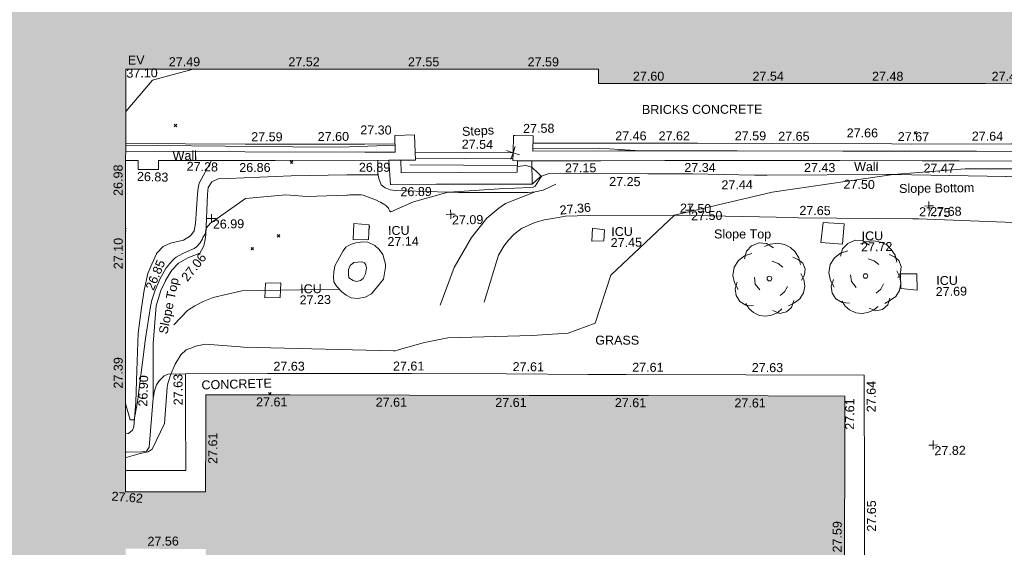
# Model space of a CAD drawing. Header units: millimetres. Extents: x -290717 to 520720, y -88450 to 287762.
# Tile 187 of 256: x -82495 to -41327, y 129546 to 151616. Entities that reach past the tile are written whole.
import ezdxf

# ---------------------------------------------------------------- set-up
doc = ezdxf.new("R2010")
doc.units = ezdxf.units.MM
doc.linetypes.add('IMPORT-UG_ELEC_STREET LIGHTING_QLB2 _2_', pattern=[2700, 1500, -300, 0, -250, 150, -300, 0, -200])
for name, color, linetype, lineweight, true_color in [('00_TOPO_TREE', 7, 'Continuous', 9, 0x666666), ('00_UAV_BUILDING_OUTLINE', 5, 'Continuous', 9, 0x0000ff), ('00_UAV_CONCRETE', 9, 'Continuous', 9, 0x808080), ('00_UAV_EAVE', 7, 'Continuous', 9, 0x666666), ('00_UAV_FORM_LINES', 7, 'Continuous', 9, 0x666666), ('00_UAV_LEVEL_SPOT', 7, 'Continuous', 9, 0x666666), ('00_UAV_SERV_IC', 5, 'Continuous', 9, 0x0000ff), ('00_UAV_SLOPE_BOTTOM', 30, 'Continuous', 9, 0xff7f00), ('00_UAV_SLOPE_TOP', 40, 'Continuous', 9, 0xffbf00), ('00_UAV_STEPS', 7, 'Continuous', 9, 0x666666), ('00_UAV_WALL', 7, 'Continuous', 9, 0x7c00a5), ('01_DTM_CONTOUR_MJR', 7, 'Continuous', 9, 0x7f3f00), ('01_DTM_CONTOUR_MNR', 7, 'Continuous', 9, 0xa5a552), ('12333-PUM-2D-U-0001-C01 - Rev2_REVIT IMPORT_dwg', 7, 'Continuous', 9, 0x767676), ('A_RHA_Line', 7, 'Continuous', 9, 0x00a600), ('PUM-UNIDENTIFIED UTILITIES-MH', 7, 'Continuous', 9, 0x52a500)]:
    doc.layers.add(name, color=color, linetype=linetype, lineweight=lineweight, true_color=true_color)
for name, color, linetype, lineweight in [('00_UAV_SURVEY_TEXT', 7, 'Continuous', 9), ('A_RHA_Detail', 7, 'Continuous', 9), ('GEN-TEXT', 7, 'Continuous', 9)]:
    doc.layers.add(name, color=color, linetype=linetype, lineweight=lineweight)
doc.styles.add('Swis721 Lt BT_2', font='swissl.ttf', dxfattribs={"height": 375})

# ---------------------------------------------------------------- blocks, each defined once
blk = doc.blocks.new('12333-PUM-2D-U-0001-C01 - Rev2_REVIT IMPORT_dwg_CONIFEROUS_TREE-2077131-Site Location Plan Existing')
at = {"layer": '00_TOPO_TREE', "color": 254, "true_color": 0xcccccc, "flags": 128}
for points in [[(533856264, 725697962), (533856358, 725698275), (533856577, 725698494), (533856890, 725698619), (533857203, 725698587), (533857484, 725698400)], [(533857109, 725698462), (533857359, 725698556), (533857672, 725698587), (533857953, 725698525), (533858203, 725698400), (533858391, 725698212), (533858547, 725697962), (533858610, 725697680)], [(533855983, 725696680), (533855827, 725696961), (533855764, 725697274), (533855827, 725697618), (533856014, 725697899), (533856264, 725698087), (533856577, 725698181)], [(533857421, 725697837), (533857672, 725697743), (533857859, 725697587)], [(533858297, 725697993), (533858516, 725697899), (533858704, 725697743), (533858797, 725697493), (533858766, 725697243), (533858641, 725697024)], [(533858610, 725697305), (533858735, 725697055), (533858766, 725696774), (533858704, 725696492), (533858547, 725696242), (533858328, 725696086), (533858078, 725695960)], [(533856608, 725695992), (533856296, 725696023), (533856045, 725696179), (533855889, 725696430), (533855858, 725696711), (533855952, 725696992)], [(533856890, 725696648), (533856702, 725696899), (533856671, 725697180)], [(533858047, 725696774), (533857922, 725696555), (533857734, 725696398)], [(533857797, 725695835), (533857609, 725695679), (533857359, 725695585), (533857109, 725695554), (533856859, 725695585), (533856608, 725695710), (533856421, 725695867), (533856296, 725696086)], [(533858297, 725696179), (533858203, 725695898), (533857984, 725695710), (533857703, 725695648), (533857421, 725695773)]]:
    blk.add_lwpolyline(points, dxfattribs=at)
at = {"layer": '00_TOPO_TREE', "color": 254, "true_color": 0xcccccc}
blk.add_circle((533857296, 725697118), 96.5, dxfattribs=at)
blk = doc.blocks.new('12333-PUM-2D-U-0001-C01 - Rev2_REVIT IMPORT_dwg_CONIFEROUS_TREE-2077132-Site Location Plan Existing')
at = {"layer": '00_TOPO_TREE', "color": 254, "true_color": 0xcccccc, "flags": 128}
for points in [[(533852245, 725697925), (533852338, 725698238), (533852557, 725698457), (533852870, 725698582), (533853183, 725698551), (533853464, 725698363)], [(533853089, 725698426), (533853339, 725698519), (533853652, 725698551), (533853933, 725698488), (533854183, 725698363), (533854371, 725698175), (533854527, 725697925), (533854590, 725697644)], [(533851963, 725696643), (533851807, 725696925), (533851744, 725697237), (533851807, 725697581), (533851994, 725697863), (533852245, 725698050), (533852557, 725698144)], [(533853402, 725697800), (533853652, 725697706), (533853839, 725697550)], [(533854277, 725697957), (533854496, 725697863), (533854684, 725697706), (533854778, 725697456), (533854746, 725697206), (533854621, 725696987)], [(533854590, 725697269), (533854715, 725697018), (533854746, 725696737), (533854684, 725696455), (533854527, 725696205), (533854309, 725696049), (533854058, 725695924)], [(533852589, 725695955), (533852276, 725695986), (533852026, 725696143), (533851869, 725696393), (533851838, 725696674), (533851932, 725696956)], [(533852870, 725696612), (533852682, 725696862), (533852651, 725697143)], [(533854027, 725696737), (533853902, 725696518), (533853714, 725696362)], [(533853777, 725695799), (533853589, 725695642), (533853339, 725695549), (533853089, 725695517), (533852839, 725695549), (533852589, 725695674), (533852401, 725695830), (533852276, 725696049)], [(533854277, 725696143), (533854183, 725695861), (533853965, 725695674), (533853683, 725695611), (533853402, 725695736)]]:
    blk.add_lwpolyline(points, dxfattribs=at)
at = {"layer": '00_TOPO_TREE', "color": 254, "true_color": 0xcccccc}
blk.add_circle((533853277, 725697081), 96.5, dxfattribs=at)
blk = doc.blocks.new('12333-PUM-2D-U-0001-C01 - Rev2_REVIT IMPORT_dwg_MSL_Node_Linework_1-2077247-Site Location Plan Existing')
at = {"layer": '00_UAV_STEPS', "color": 254, "true_color": 0xcccccc, "flags": 128}
for points in [[(257, 705), (0, 0), (-705, 257)], [(705, -257), (0, 0), (-257, -705)]]:
    blk.add_lwpolyline(points, dxfattribs=at)
blk = doc.blocks.new('12333-PUM-2D-U-0001-C01 - Rev2_REVIT IMPORT_dwg_UAV-2077255-Site Location Plan Existing')
at = {"layer": '00_UAV_LEVEL_SPOT', "color": 254, "true_color": 0xcccccc, "flags": 128}
for points in [[(0, -500), (0, 0), (-500, 0)], [(500, 0), (0, 0), (0, 500)]]:
    blk.add_lwpolyline(points, dxfattribs=at)
blk = doc.blocks.new('12333-PUM-2D-U-0001-C01 - Rev2_REVIT IMPORT_dwg_MGS62954_T2_Galway_ITM_3d_Rev1-2077680-Site Location Plan Existing')
at = {"layer": '00_UAV_CONCRETE', "color": 254, "true_color": 0xcccccc, "flags": 128}
for points in [[(533826463, 725703199), (533831462, 725703090), (533834195, 725703031), (533836461, 725703003), (533837722, 725702987)], [(533843493, 725702911), (533848492, 725702825), (533850370, 725702793), (533853491, 725702727), (533858490, 725702620), (533859306, 725702603), (533863489, 725702534), (533865454, 725702502)], [(533843431, 725702183), (533843422, 725701201), (533840476, 725701256), (533839411, 725701265), (533837504, 725701281), (533837454, 725702310)], [(533826219, 725689526), (533828737, 725689478), (533828769, 725691959), (533828790, 725693526), (533832222, 725693472), (533837222, 725693392), (533838247, 725693376), (533842220, 725693282), (533845625, 725693202), (533847219, 725693170), (533852218, 725693070), (533857165, 725692970), (533857164, 725692918), (533857086, 725687918), (533857008, 725682919)]]:
    blk.add_lwpolyline(points, dxfattribs=at)
at = {"layer": '00_UAV_FORM_LINES', "color": 254, "true_color": 0xcccccc, "flags": 128}
for points in [[(533844411, 725701186), (533843880, 725700942), (533843553, 725700878), (533843260, 725700849), (533840346, 725700907), (533837690, 725701039), (533837485, 725701068), (533837279, 725701156), (533837118, 725701288), (533837026, 725701549), (533836986, 725701763), (533836994, 725702317)], [(533829882, 725701304), (533830042, 725701538), (533830303, 725701651), (533830731, 725701655), (533833354, 725701727), (533835691, 725701732), (533836383, 725701721), (533836997, 725701702)], [(533839493, 725696215), (533840109, 725697779), (533840848, 725699018), (533841505, 725699811), (533842011, 725700228), (533842295, 725700417), (533843553, 725700878)], [(533835280, 725696957), (533831211, 725696956), (533830006, 725696690), (533829590, 725696530), (533829241, 725696362), (533828930, 725696175), (533828344, 725695577)], [(533827424, 725692532), (533827492, 725692832), (533827579, 725693077), (533827703, 725693263), (533827898, 725693457), (533828056, 725693515), (533828790, 725693526)]]:
    blk.add_lwpolyline(points, dxfattribs=at)
for points in [[(533837138, 725697338), (533836633, 725696736), (533836362, 725696596), (533836038, 725696552), (533835775, 725696582), (533835576, 725696691), (533835397, 725696834), (533835171, 725697073), (533835065, 725697265), (533835056, 725697466), (533835076, 725697663), (533835120, 725697930), (533835241, 725698157), (533835474, 725698554), (533835597, 725698699), (533835791, 725698813), (533836014, 725698878), (533836307, 725698911), (533836519, 725698889), (533836802, 725698746), (533836986, 725698580), (533837134, 725698367), (533837233, 725697968), (533837230, 725697836)], [(533836401, 725697567), (533836287, 725697383), (533836185, 725697294), (533836019, 725697265), (533835868, 725697301), (533835700, 725697420), (533835677, 725697572), (533835689, 725697762), (533835765, 725697936), (533835914, 725698056), (533836250, 725698076), (533836355, 725698032), (533836417, 725697949), (533836445, 725697827)]]:
    blk.add_lwpolyline(points, close=True, dxfattribs=at)
at = {"layer": '00_UAV_SERV_IC', "color": 254, "true_color": 0xcccccc}
for p, q in [((533835902, 725699006), (533835940, 725699692)), ((533835940, 725699692), (533836588, 725699615)), ((533836550, 725699006), (533836588, 725699615)), ((533845884, 725698777), (533845922, 725699311)), ((533845922, 725699311), (533846418, 725699234)), ((533855447, 725698549), (533855562, 725699387)), ((533855562, 725699387), (533856438, 725699311)), ((533856362, 725698472), (533856438, 725699311)), ((533836550, 725699006), (533835902, 725699006)), ((533846418, 725699234), (533846380, 725698777)), ((533845884, 725698777), (533846380, 725698777)), ((533856362, 725698472), (533855447, 725698549)), ((533832168, 725696644), (533832206, 725697253)), ((533832206, 725697253), (533832854, 725697253)), ((533832816, 725696644), (533832854, 725697253)), ((533858762, 725696567), (533858762, 725697177)), ((533858762, 725697177), (533859448, 725697177)), ((533859448, 725696491), (533859448, 725697177)), ((533832816, 725696644), (533832168, 725696644)), ((533859448, 725696491), (533858762, 725696567))]:
    blk.add_line(p, q, dxfattribs=at)
at = {"layer": '00_UAV_SLOPE_BOTTOM', "color": 254, "true_color": 0xcccccc, "flags": 128}
for points in [[(533843422, 725701201), (533843762, 725701504), (533843940, 725701571), (533844140, 725701642), (533844610, 725701639), (533848266, 725701556), (533850134, 725701513), (533852735, 725701410), (533853260, 725701404), (533858259, 725701345), (533858525, 725701342), (533863238, 725701180), (533863256, 725701180), (533866072, 725701232), (533866463, 725701299), (533866729, 725701400), (533866895, 725701548), (533866980, 725701861), (533867025, 725702244), (533867045, 725702811), (533867144, 725705583)], [(533830044, 725702426), (533829502, 725701485), (533829462, 725701277), (533829427, 725701026), (533829320, 725699803), (533829268, 725699501), (533829110, 725699289), (533828809, 725699117), (533828259, 725699002), (533827962, 725698862), (533827676, 725698571), (533827674, 725698567), (533827466, 725698131), (533827295, 725697749), (533827123, 725697048), (533827000, 725696318), (533826851, 725695251), (533826767, 725693696), (533826695, 725692371), (533826594, 725691340), (533826543, 725691208), (533826375, 725691071), (533826246, 725691052)]]:
    blk.add_lwpolyline(points, dxfattribs=at)
at = {"layer": '00_UAV_SLOPE_TOP', "color": 254, "true_color": 0xcccccc}
blk.add_line((533826232, 725690268), (533826263, 725690274), dxfattribs=at)
at = {"layer": '00_UAV_SLOPE_TOP', "color": 254, "true_color": 0xcccccc, "flags": 128}
for points in [[(533841341, 725696299), (533841965, 725698263), (533842191, 725698623), (533842390, 725698873), (533842629, 725699108), (533842942, 725699353), (533843512, 725699603), (533843918, 725699701), (533844334, 725699765), (533844802, 725699836), (533845773, 725699855), (533849326, 725699799), (533849362, 725699798), (533854320, 725699611), (533854528, 725699603), (533859317, 725699476), (533859548, 725699470), (533863904, 725699223)], [(533827424, 725692532), (533827470, 725694814), (533827617, 725696382), (533827824, 725697025), (533828028, 725697431), (533828030, 725697434), (533828303, 725697865), (533828589, 725698156), (533828982, 725698368), (533829477, 725698555), (533829658, 725698860), (533829717, 725699129), (533829743, 725699318), (533829842, 725701021), (533829882, 725701304)], [(533826232, 725690286), (533826918, 725690295), (533827107, 725690321), (533827224, 725690475), (533827424, 725692532)]]:
    blk.add_lwpolyline(points, dxfattribs=at)
at = {"layer": '00_UAV_STEPS', "color": 254, "true_color": 0xcccccc}
for p, q in [((533838561, 725702616), (533842650, 725702528)), ((533838564, 725702370), (533842640, 725702272)), ((533842650, 725702528), (533842637, 725702199)), ((533838334, 725702094), (533842819, 725701999))]:
    blk.add_line(p, q, dxfattribs=at)
at = {"layer": '00_UAV_STEPS', "color": 254, "true_color": 0xcccccc, "flags": 128}
blk.add_lwpolyline([(533842637, 725702199), (533842825, 725702195), (533842812, 725701721), (533837964, 725701771), (533837951, 725702302), (533838565, 725702292), (533838561, 725702616)], dxfattribs=at)
at = {"layer": '00_UAV_WALL', "color": 254, "true_color": 0xcccccc, "flags": 128}
for points in [[(533826457, 725702872), (533831456, 725702769), (533836455, 725702666), (533837717, 725702640), (533837727, 725703339), (533838551, 725703353), (533838561, 725702616), (533838565, 725702292), (533837951, 725702302), (533837694, 725702306), (533837454, 725702310), (533832694, 725702384), (533827825, 725702461), (533827823, 725702331), (533827818, 725702092), (533826963, 725702109), (533826970, 725702474), (533826450, 725702482)], [(533866299, 725701769), (533861300, 725701868), (533859748, 725701899), (533856301, 725701965), (533852925, 725702030), (533851303, 725702058), (533848984, 725702098), (533846308, 725702132), (533845407, 725702144), (533843431, 725702183), (533842825, 725702195), (533842637, 725702199), (533842650, 725702528), (533842678, 725703255), (533842736, 725703253), (533843505, 725703223), (533843480, 725702580), (533847028, 725702527), (533850802, 725702470), (533852026, 725702446), (533856435, 725702361), (533857024, 725702351), (533861989, 725702264), (533862024, 725702263), (533865440, 725702181)]]:
    blk.add_lwpolyline(points, dxfattribs=at)
at = {"layer": '01_DTM_CONTOUR_MJR', "color": 254, "true_color": 0xcccccc, "flags": 128}
for points in [[(533826228, 725690058), (533826249, 725690061), (533826848, 725690221), (533827043, 725690261), (533827185, 725690282), (533827351, 725690394), (533827883, 725691460), (533828020, 725692968), (533828049, 725693131), (533828180, 725693520), (533828374, 725693933), (533828618, 725694314), (533828843, 725694526), (533828955, 725694565), (533829076, 725694604), (533829229, 725694668), (533829648, 725694745), (533831105, 725694607), (533831236, 725694599), (533837509, 725694337), (533837582, 725694337), (533837679, 725694353), (533837767, 725694381), (533838807, 725694656), (533839784, 725694830), (533843306, 725694876), (533844828, 725694946), (533845954, 725695340), (533846650, 725697340), (533849360, 725699800), (533853448, 725700688), (533858520, 725701340), (533861543, 725701530), (533864719, 725701465)], [(533826487, 725704534), (533827635, 725705833), (533829346, 725706261)], [(533837721, 725702930), (533835446, 725702891), (533833452, 725702935), (533827793, 725703096), (533826462, 725703135)], [(533847983, 725702512), (533846250, 725702664), (533843484, 725702677)]]:
    blk.add_lwpolyline(points, dxfattribs=at)
at = {"layer": '01_DTM_CONTOUR_MNR', "color": 254, "true_color": 0xcccccc, "flags": 128}
blk.add_lwpolyline([(533826269, 725692325), (533826445, 725691634), (533826620, 725691630), (533826766, 725692387), (533826837, 725692829), (533827153, 725695035), (533827309, 725695923), (533827380, 725696357), (533827436, 725696626), (533827587, 725697037), (533827670, 725697234), (533827810, 725697525), (533827870, 725697630), (533828057, 725697946), (533828134, 725698058), (533828329, 725698278), (533828416, 725698353), (533828494, 725698405), (533828768, 725698555), (533828923, 725698620), (533829245, 725698757), (533829348, 725698821), (533829502, 725698984), (533829599, 725699162), (533829625, 725699208), (533829710, 725699332), (533829715, 725699349), (533829760, 725699600), (533829945, 725699804), (533831432, 725700812), (533833117, 725700935), (533834003, 725700850), (533835665, 725700880), (533835719, 725700882), (533835785, 725700886), (533836270, 725700874), (533836359, 725700859), (533836901, 725700646), (533837029, 725700578), (533837078, 725700557), (533837218, 725700474), (533837290, 725700421), (533837405, 725700306), (533837450, 725700196), (533837502, 725700143), (533838452, 725700553), (533839910, 725700930), (533840365, 725700951), (533842048, 725701029), (533843357, 725701062), (533843471, 725701074), (533843558, 725701122), (533843771, 725701446), (533843820, 725701520), (533843681, 725701663), (533843430, 725701910), (533843178, 725701993), (533842818, 725701951)], dxfattribs=at)
at = {"xscale": 0.375, "yscale": 0.375, "zscale": 0.375}
for name, p in [('12333-PUM-2D-U-0001-C01 - Rev2_REVIT IMPORT_dwg_MSL_Node_Linework_1-2077247-Site Location Plan Existing', (533842650, 725702528)), ('12333-PUM-2D-U-0001-C01 - Rev2_REVIT IMPORT_dwg_UAV-2077255-Site Location Plan Existing', (533830000, 725700000)), ('12333-PUM-2D-U-0001-C01 - Rev2_REVIT IMPORT_dwg_UAV-2077255-Site Location Plan Existing', (533840000, 725700000)), ('12333-PUM-2D-U-0001-C01 - Rev2_REVIT IMPORT_dwg_UAV-2077255-Site Location Plan Existing', (533850000, 725700000)), ('12333-PUM-2D-U-0001-C01 - Rev2_REVIT IMPORT_dwg_UAV-2077255-Site Location Plan Existing', (533860000, 725700000)), ('12333-PUM-2D-U-0001-C01 - Rev2_REVIT IMPORT_dwg_UAV-2077255-Site Location Plan Existing', (533860000, 725690000))]:
    blk.add_blockref(name, p, dxfattribs=at)
for name in ['12333-PUM-2D-U-0001-C01 - Rev2_REVIT IMPORT_dwg_CONIFEROUS_TREE-2077132-Site Location Plan Existing', '12333-PUM-2D-U-0001-C01 - Rev2_REVIT IMPORT_dwg_CONIFEROUS_TREE-2077131-Site Location Plan Existing']:
    blk.add_blockref(name, (0, 0))
at = {"layer": '00_UAV_BUILDING_OUTLINE', "color": 251, "true_color": 0x666666, "char_height": 375, "width": 1495.9, "attachment_point": 1, "line_spacing_factor": 1.005062, "style": 'Swis721 Lt BT_2'}
for s, insert, rotation in [('27.49', (533828330, 725706775), 358.9762), ('27.52', (533833329, 725706686), 358.9762), ('27.55', (533838328, 725706596), 358.9762), ('27.59', (533843328, 725706507), 358.9762), ('27.60', (533847721, 725705833), 358.9762), ('27.54', (533852720, 725705744), 358.9762), ('27.48', (533857718, 725705654), 358.9762), ('27.42', (533862717, 725705565), 358.9762), ('26.98', (533825919, 725701017), 88.9762), ('27.10', (533825874, 725697951), 88.9762), ('27.39', (533825785, 725692960), 88.9762), ('27.61', (533831731, 725692486), 358.8743), ('27.61', (533836730, 725692388), 358.8743), ('27.61', (533841729, 725692290), 358.8743), ('27.61', (533846728, 725692192), 358.8743), ('27.61', (533851727, 725692093), 358.8743), ('27.61', (533856333, 725690703), 88.8743), ('27.61', (533829681, 725689740), 88.8743), ('27.62', (533825635, 725688653), 354.5274), ('27.56', (533827085, 725686731), 359.6444), ('27.59', (533855722, 725685579), 88.8743)]:
    blk.add_mtext(s, dxfattribs=dict(at, insert=insert, rotation=rotation))
at = {"layer": '00_UAV_CONCRETE', "color": 251, "true_color": 0x666666, "char_height": 375, "width": 1495.9, "attachment_point": 1, "line_spacing_factor": 1.005062, "style": 'Swis721 Lt BT_2'}
for s, insert, rotation in [('27.59', (533831722, 725703580), 358.7549), ('27.60', (533834499, 725703536), 359.2846), ('27.62', (533848751, 725703316), 359.0175), ('27.65', (533853752, 725703216), 358.7819), ('27.67', (533858750, 725703110), 358.832), ('26.89', (533837916, 725701168), 359.518), ('27.63', (533832480, 725693963), 359.0913), ('27.61', (533837479, 725693884), 359.0913), ('27.61', (533842482, 725693772), 358.649), ('27.61', (533847479, 725693660), 358.8483), ('27.63', (533852478, 725693560), 358.8483), ('27.63', (533828277, 725692216), 89.2499), ('27.64', (533857250, 725691419), 89.1041), ('27.65', (533857172, 725686425), 89.1041)]:
    blk.add_mtext(s, dxfattribs=dict(at, insert=insert, rotation=rotation))
at = {"layer": '00_UAV_EAVE', "char_height": 375, "attachment_point": 1, "line_spacing_factor": 1.005062, "style": 'Swis721 Lt BT_2'}
for s, insert, width in [('EV', (533826618, 725706871), 736.08), ('37.10', (533826543, 725706321), 1495.9)]:
    blk.add_mtext(s, dxfattribs=dict(at, insert=insert, width=width))
at = {"layer": '00_UAV_LEVEL_SPOT', "char_height": 375, "width": 1495.9, "attachment_point": 1, "line_spacing_factor": 1.005062, "style": 'Swis721 Lt BT_2'}
for s, insert in [('26.99', (533830048, 725699947)), ('27.09', (533840048, 725699947)), ('27.50', (533850048, 725699947)), ('27.68', (533860048, 725699947)), ('27.82', (533860048, 725689947))]:
    blk.add_mtext(s, dxfattribs=dict(at, insert=insert))
at = {"layer": '00_UAV_SERV_IC', "color": 251, "true_color": 0x666666, "char_height": 375, "attachment_point": 1, "line_spacing_factor": 1.005062, "style": 'Swis721 Lt BT_2'}
for s, insert, width in [('ICU', (533837367, 725699552), 1021.01), ('ICU', (533846699, 725699343), 1021.01), ('27.14', (533837335, 725699093), 1495.9), ('27.45', (533846667, 725698884), 1495.9), ('ICU', (533857161, 725698980), 1021.01), ('27.72', (533857129, 725698521), 1495.9), ('ICU', (533833653, 725697176), 1021.01), ('ICU', (533860251, 725697060), 1021.01), ('27.23', (533833621, 725696717), 1495.9), ('27.69', (533860219, 725696601), 1495.9)]:
    blk.add_mtext(s, dxfattribs=dict(at, insert=insert, width=width))
at = {"layer": '00_UAV_SLOPE_BOTTOM', "color": 251, "true_color": 0x666666, "char_height": 375, "attachment_point": 1, "line_spacing_factor": 1.005062, "style": 'Swis721 Lt BT_2'}
for s, insert, width, rotation in [('27.25', (533846654, 725701445), 1495.9, 358.6933), ('27.44', (533851341, 725701224), 1495.9, 359.3271), ('27.50', (533856448, 725701159), 1495.9, 358.3759), ('Slope Bottom', (533858764, 725700939), 3685.14, 359.6954), ('26.85', (533827172, 725697157), 1495.9, 66.2188), ('26.90', (533826795, 725692195), 1495.9, 86.8995)]:
    blk.add_mtext(s, dxfattribs=dict(at, insert=insert, width=width, rotation=rotation))
at = {"layer": '00_UAV_SLOPE_TOP', "color": 251, "true_color": 0x666666, "char_height": 375, "attachment_point": 1, "line_spacing_factor": 1.005062, "style": 'Swis721 Lt BT_2'}
for s, insert, width, rotation in [('27.36', (533844543, 725700279), 1495.9, 4.6986), ('27.50', (533849594, 725700284), 1495.9, 357.8836), ('27.65', (533854584, 725700099), 1495.9, 358.3482), ('27.75', (533859591, 725699958), 1495.9, 357.1535), ('Slope Top', (533850998, 725699175), 2763.86, 358.9428), ('27.06', (533828656, 725697591), 1495.9, 50.447), ('Slope Top', (533827700, 725695256), 2763.86, 77.3561)]:
    blk.add_mtext(s, dxfattribs=dict(at, insert=insert, width=width, rotation=rotation))
at = {"layer": '00_UAV_STEPS', "char_height": 375, "attachment_point": 1, "line_spacing_factor": 1.005062, "style": 'Swis721 Lt BT_2'}
for s, insert, width, rotation in [('Steps', (533840525, 725703640), 1552.89, 1.945), ('27.54', (533840518, 725703118), 1495.9, 358.1535)]:
    blk.add_mtext(s, dxfattribs=dict(at, insert=insert, width=width, rotation=rotation))
at = {"layer": '00_UAV_SURVEY_TEXT', "color": 251, "true_color": 0x666666, "char_height": 375, "attachment_point": 1, "line_spacing_factor": 1.005062, "style": 'Swis721 Lt BT_2'}
for s, insert, width, rotation in [('BRICKS CONCRETE', (533848073, 725704430), 5617.94, 359.1652), ('GRASS', (533845956, 725694819), 2018.28, 358.9539), ('CONCRETE', (533829455, 725693230), 3286.24, 0.6233)]:
    blk.add_mtext(s, dxfattribs=dict(at, insert=insert, width=width, rotation=rotation))
at = {"layer": '00_UAV_WALL', "color": 251, "true_color": 0x666666, "char_height": 375, "attachment_point": 1, "line_spacing_factor": 1.005062, "style": 'Swis721 Lt BT_2'}
for s, insert, width, rotation in [('27.30', (533836284, 725703782), 1495.9, 358.8192), ('27.58', (533843091, 725703727), 1495.9, 359.32), ('27.46', (533846937, 725703346), 1495.9, 359.1402), ('27.59', (533851937, 725703265), 1495.9, 358.8915), ('27.66', (533856617, 725703303), 1495.9, 358.9994), ('27.64', (533861845, 725703080), 1495.9, 358.625), ('Wall', (533828418, 725702839), 1130.24, 359.9331), ('27.28', (533829005, 725702396), 1495.9, 357.2795), ('26.86', (533831196, 725702299), 1495.9, 359.0988), ('26.89', (533836198, 725702220), 1495.9, 359.0988), ('26.83', (533826922, 725702006), 1495.9, 357.2795), ('27.15', (533844814, 725702044), 1495.9, 359.2241), ('27.34', (533849804, 725701975), 1495.9, 359.0115), ('27.43', (533854807, 725701885), 1495.9, 358.9001), ('Wall', (533856901, 725701888), 1130.24, 358.9105), ('27.47', (533859802, 725701779), 1495.9, 358.8592)]:
    blk.add_mtext(s, dxfattribs=dict(at, insert=insert, width=width, rotation=rotation))
blk = doc.blocks.new('12333-PUM-2D-U-0001-C01 - Rev2_REVIT IMPORT_dwg-1620468-Site Location Plan Existing')
at = {"layer": 'GEN-TEXT', "color": 253, "true_color": 0xaaaaaa}
for p, q in [((187424, 88006), (187530, 88112)), ((187530, 88006), (187424, 88112)), ((218351, 87158), (218457, 87264)), ((218457, 87158), (218351, 87264)), ((192254, 86388), (192360, 86494)), ((192360, 86388), (192254, 86494)), ((185338, 83693), (185319, 83712)), ((185320, 83780), (185338, 83799)), ((191654, 83318), (191760, 83424)), ((191760, 83318), (191654, 83424)), ((190550, 82800), (190656, 82906)), ((190656, 82800), (190550, 82906)), ((191276, 76729), (191176, 76829)), ((191185, 76731), (191282, 76829))]:
    blk.add_line(p, q, dxfattribs=at)
at = {"layer": 'PUM-UNIDENTIFIED UTILITIES-MH', "color": 9, "true_color": 0xc5e1aa}
for p, q in [((195496, 83565), (195514, 83712)), ((195390, 83151), (195443, 83144))]:
    blk.add_line(p, q, dxfattribs=at)
blk.add_blockref('12333-PUM-2D-U-0001-C01 - Rev2_REVIT IMPORT_dwg_MGS62954_T2_Galway_ITM_3d_Rev1-2077680-Site Location Plan Existing', (-533641080, -725615854))

msp = doc.modelspace()

# ---------------------------------------------------------------- hatches: boundary and pattern name
at = {"layer": 'A_RHA_Detail', "true_color": 0xc0c0c0}
h = msp.add_hatch(color=9, dxfattribs=at)
h.paths.add_polyline_path([(-80881, -68503), (-80401, -68483), (-80401, -62985), (-24475, -63009), (-24456, -50840), (-36623, -50832), (-36623, -44229), (-50959, -44214), (-50959, -42574), (-54564, -42571), (-54566, -45054), (-92409, -45027), (-92412, -49202), (-100062, -49202), (-100052, -64853), (-86121, -64853), (-86092, -62958), (-84861, -62958), (-84855, -68240), (-80871, -68240)])
h.paths.add_polyline_path([(-137239, -68462), (-132720, -68433), (-132847, -62850), (-130455, -62917), (-130498, -61356), (-117581, -61423), (-117492, -49184), (-125137, -49178), (-125134, -45033), (-163007, -45006), (-163007, -44090), (-163124, -44090), (-163123, -42384), (-166564, -42384), (-166565, -44044), (-193158, -44025), (-193195, -62864), (-137270, -62917), (-137254, -65680)])
h.paths.add_polyline_path([(120311, -32334), (120312, -31611), (133451, -31638), (133469, -19718), (121296, -19692), (121320, -8191), (112277, -8172), (112263, -14811), (78286, -14740), (78293, -8167), (76546, -8163), (69356, -8153), (69354, -9157), (68373, -9155), (68373, -13706), (69334, -13708), (69325, -16250), (66623, -16250), (66620, -17995), (65989, -17995), (65985, -19731), (57152, -19712), (57127, -31560), (70278, -31587), (70278, -32272), (78264, -32285), (78267, -31020), (112336, -31091), (112336, -32318), (119781, -32333)])
h.paths.add_polyline_path([(7504, -1791), (15482, -674), (15484, 148), (56188, 206), (56156, 14338), (18017, 14236), (17968, 34313), (21727, 34324), (21709, 40608), (18010, 40608), (17996, 45484), (9770, 45421), (3966, 45443), (3985, 14177), (1023, 14177), (-277, 14191), (-232, 5977), (-226, 194), (1220, 180), (7478, 143), (7489, -674)])
h.paths.add_polyline_path([(77756, 53), (77730, 1700), (94464, 1660), (94606, 17991), (88810, 18015), (88800, 14437), (69414, 14458), (69377, 100), (70761, 92)])
h.paths.add_polyline_path([(61252, 46454), (105775, 46473), (105768, 61853), (92285, 61853), (92309, 65784), (96107, 65768), (96060, 75209), (101085, 75072), (104988, 74765), (108404, 74364), (112009, 73787), (115645, 73050), (116891, 72762), (120209, 71893), (120865, 71704), (124136, 70670), (127436, 69481), (127820, 69395), (128274, 69332), (128732, 69307), (129190, 69320), (129645, 69372), (130095, 69461), (130535, 69588), (130963, 69751), (131376, 69950), (131771, 70182), (132163, 70461), (132496, 70742), (132821, 71065), (133117, 71414), (133384, 71787), (133617, 72179), (133817, 72591), (133983, 73018), (134112, 73458), (134204, 73907), (134258, 74362), (134273, 74820), (134251, 75277), (134190, 75731), (134091, 76179), (133955, 76617), (133783, 77041), (133576, 77450), (133336, 77840), (133064, 78209), (132762, 78554), (132432, 78872), (132077, 79161), (131698, 79420), (131300, 79646), (131094, 79746), (132146, 83110), (122788, 86283), (121604, 82800), (117096, 83871), (116842, 83526), (116121, 91222), (110238, 91274), (110194, 90435), (104988, 90486), (104973, 94310), (103746, 94310), (103840, 122852), (96365, 122932), (96350, 123952), (104556, 123902), (104607, 120249), (125503, 120134), (125662, 137657), (114480, 137699), (114382, 129150), (104644, 129188), (104578, 126217), (101184, 126159), (101265, 135959), (89967, 135989), (89928, 125824), (93631, 125841), (93581, 122932), (88697, 122905), (88679, 95739), (86378, 95739), (86378, 96178), (83280, 96201), (83274, 95736), (70170, 95733), (70166, 96272), (66675, 96257), (66655, 95756), (65785, 95756), (65888, 117471), (53473, 117488), (53434, 98570), (40649, 98570), (40610, 94406), (38854, 94410), (38849, 89464), (40612, 89518), (40665, 86258), (38372, 86306), (38370, 76901), (50938, 76944), (50923, 74599), (56485, 74589), (56485, 75195), (92465, 75233), (92646, 71767), (89811, 69363), (85313, 69361), (85313, 66907), (75210, 66903), (75210, 63816), (70819, 63816), (70819, 64253), (69457, 64253), (69456, 66902), (61303, 66899), (61305, 63970), (70500, 63970), (70500, 61853), (61246, 61849), (61252, 46455)])
h.paths.add_polyline_path([(-17153, 48569), (-17153, 60770), (-29363, 60775), (-29363, 67399), (-43507, 67405), (-43489, 69093), (-45766, 69109), (-45794, 67405), (-47272, 67404), (-47272, 66455), (-86005, 66469), (-86007, 60522), (-92663, 60522), (-92667, 50184), (-79752, 50180), (-79752, 48591), (-17158, 48569)])
h.paths.add_polyline_path([(-201056, 48629), (-138378, 48635), (-138378, 50133), (-125468, 50134), (-125469, 60566), (-132187, 60566), (-132187, 66533), (-170643, 66806), (-170643, 67739), (-200340, 67489), (-200349, 60828), (-201058, 60828), (-201057, 51102)])
h.paths.add_polyline_path([(-240052, 54769), (-239444, 54811), (-239187, 54842), (-238765, 54941), (-238382, 55122), (-237990, 55355), (-237269, 55936), (-237030, 56229), (-236793, 56569), (-236555, 57004), (-236433, 57267), (-236300, 57753), (-236251, 58017), (-236236, 58516), (-236233, 58988), (-236214, 59823), (-236364, 59821), (-236634, 60698), (-236392, 61432), (-236225, 61435), (-236202, 62638), (-232564, 62639), (-232564, 63049), (-232732, 63049), (-232860, 63458), (-232732, 63914), (-232561, 63914), (-232522, 70598), (-240629, 70599), (-240630, 72351), (-246413, 72347), (-246413, 70616), (-254450, 70619), (-254455, 70754), (-254470, 73192), (-263883, 73268), (-263902, 68261), (-263715, 68260), (-263553, 67820), (-263719, 67392), (-263914, 67392), (-263957, 58634), (-260181, 58611), (-260192, 56354), (-257185, 56339), (-257213, 57093), (-257339, 57093), (-257471, 57532), (-257339, 58062), (-257203, 58064), (-257174, 58599), (-256478, 58575), (-256478, 58789), (-256013, 58912), (-255397, 58781), (-255397, 58596), (-243810, 58586), (-243805, 58352), (-243741, 57885), (-243619, 57422), (-243424, 56944), (-243247, 56608), (-243003, 56250), (-242732, 55933), (-242372, 55603), (-242141, 55425), (-241805, 55217), (-241529, 55077), (-241101, 54917), (-240836, 54841), (-240453, 54789), (-240203, 54777)])
h.paths.add_polyline_path([(40277, 59895), (40329, 69197), (36589, 69218), (36619, 74674), (32264, 74687), (32233, 69156), (11917, 69270), (11967, 78219), (29088, 78123), (29143, 88141), (15719, 88216), (15733, 90590), (4594, 90652), (4525, 78265), (10097, 78234), (10077, 74773), (4548, 74804), (4466, 60107), (19126, 60025), (19140, 62528), (31739, 62457), (31725, 59943), (38370, 59906)])
h.paths.add_polyline_path([(-246083, 72334), (-246083, 72334), (-246208, 72334)])
h.paths.add_polyline_path([(-114575, 112178), (-114575, 112178), (-114707, 115802)])
h.paths.add_polyline_path([(-154700, 101760), (-114382, 101776), (-114382, 106927), (-113756, 106927), (-113758, 111847), (-114432, 111847), (-114432, 112178), (-114575, 112178), (-114579, 121707), (-123057, 121707), (-123069, 156453), (-119381, 156454), (-119381, 160166), (-115501, 160167), (-115503, 166207), (-132412, 166600), (-132412, 166666), (-135275, 166665), (-135275, 166628), (-135911, 166628), (-135911, 166352), (-152521, 166346), (-152518, 159143), (-150699, 159118), (-150756, 122561), (-151059, 122561), (-151061, 121302), (-154138, 121373), (-154138, 121865), (-154704, 121867), (-154689, 119352), (-154746, 119352), (-154746, 118722), (-160794, 118749), (-160794, 119411), (-163852, 119422), (-163855, 118762), (-167569, 118779), (-166635, 124395), (-166844, 124471), (-167569, 124708), (-168028, 124841), (-168631, 124991), (-169238, 125117), (-169850, 125220), (-170466, 125298), (-171089, 125352), (-171704, 125381), (-172325, 125386), (-172782, 125375), (-173402, 125337), (-174019, 125276), (-174634, 125190), (-175245, 125081), (-176047, 124896), (-176665, 124725), (-177045, 124609), (-177632, 124405), (-176665, 118819), (-177559, 118822), (-177662, 125263), (-176365, 126543), (-159462, 126320), (-157058, 128609), (-157061, 136153), (-158639, 137740), (-159352, 137740), (-161634, 140201), (-168728, 140257), (-171035, 137943), (-174184, 137943), (-176460, 140292), (-177342, 140292), (-177342, 140358), (-183429, 140356), (-185922, 137917), (-185922, 131757), (-186907, 131757), (-187725, 130810), (-187724, 127376), (-186481, 126305), (-186479, 122327), (-185176, 121059), (-180304, 121059), (-180304, 118802), (-193555, 118802), (-193555, 133118), (-192594, 133118), (-192594, 134201), (-192225, 134201), (-192226, 136615), (-192595, 136615), (-192595, 137734), (-193589, 137734), (-193589, 147475), (-193163, 147493), (-192607, 147551), (-192360, 147590), (-192200, 147617), (-191883, 147683), (-191569, 147762), (-191020, 147932), (-190951, 147956), (-190648, 148071), (-190350, 148198), (-190057, 148336), (-189770, 148486), (-189375, 148717), (-189133, 148873), (-188868, 149059), (-188610, 149255), (-188355, 149465), (-188080, 149714), (-187885, 149902), (-187538, 150274), (-187446, 150378), (-187241, 150629), (-187046, 150888), (-186862, 151154), (-186546, 151670), (-186524, 151707), (-163675, 151670), (-163688, 148134), (-157304, 148136), (-157304, 155760), (-157557, 155765), (-157556, 166678), (-187009, 166700), (-187013, 162054), (-188707, 162045), (-188706, 155022), (-188738, 154651), (-188799, 154283), (-188857, 154035), (-188966, 153679), (-189103, 153333), (-189266, 152998), (-189455, 152677), (-189645, 152421), (-189917, 152104), (-190213, 151809), (-190531, 151539), (-190869, 151294), (-191225, 151076), (-191598, 150887), (-192093, 150683), (-192485, 150570), (-192904, 150482), (-193187, 150441), (-193594, 150407), (-193595, 151460), (-205369, 151455), (-205354, 113350), (-207187, 113349), (-207184, 105991), (-205313, 105991), (-205311, 101770), (-175489, 101781), (-175489, 110890), (-154703, 110898), (-154701, 103310)])
h.paths.add_polyline_path([(193736, 113048), (208865, 114991), (208976, 114127), (216448, 115086), (216039, 118272), (232649, 120405), (233426, 114352), (240632, 115278), (239855, 121330), (256407, 123456), (257092, 118089), (264572, 119041), (261878, 138525), (259179, 138222), (259197, 137439), (254686, 136897), (255413, 131315), (240853, 129522), (239771, 137919), (240650, 138010), (240062, 142777), (239166, 142685), (237631, 151018), (266173, 154561), (271297, 142612), (276532, 144861), (274942, 148528), (302075, 160135), (300216, 164320), (301528, 164907), (300405, 167478), (299017, 166946), (295627, 174519), (294333, 177537), (287289, 174519), (289428, 169661), (272957, 162557), (271943, 164897), (267016, 162764), (268502, 159357), (265200, 157946), (226856, 153147), (227510, 148852), (228281, 141179), (227302, 141050), (227895, 136433), (228749, 136524), (229602, 128024), (217691, 126494), (217642, 126874), (215139, 126553), (215195, 126113), (215016, 126090), (214841, 127450), (192259, 124549), (193486, 114991)])
h.paths.add_polyline_path([(-78076, 117606), (-78076, 117610), (-78070, 129486), (-74723, 129478), (-74723, 125436), (-48016, 125380), (-47997, 135873), (-61198, 135902), (-74715, 135924), (-74724, 131865), (-78070, 131873), (-78063, 149550), (-58292, 149542), (-58292, 148946), (-37708, 148938), (-37708, 159740), (-44148, 159743), (-44148, 162961), (-49830, 162961), (-49831, 160632), (-78494, 160644), (-78494, 161615), (-78739, 161615), (-78692, 168188), (-90845, 168127), (-90963, 152687), (-89065, 152686), (-89080, 117610), (-78375, 117606)])
h.paths.add_polyline_path([(69255, 129236), (69260, 136168), (86068, 136131), (86009, 164703), (58790, 164724), (58790, 170119), (54460, 170122), (54457, 166153), (47042, 166159), (47041, 164669), (39173, 164675), (39173, 164079), (17015, 164095), (17002, 147267), (12660, 147267), (12654, 139138), (17031, 139135), (17025, 129935), (39191, 129919), (39191, 129258), (69014, 129236)])
h.paths.add_polyline_path([(39266, 139468), (33051, 139484), (33088, 153428), (39278, 153412), (39278, 152830), (43058, 152820), (43025, 140093), (39267, 140093)])
h.paths.add_polyline_path([(1980, 189123), (18699, 189180), (18678, 195254), (24349, 195273), (24335, 199551), (28830, 199566), (28798, 208816), (24335, 208806), (24334, 209113), (16812, 209088), (16807, 208844), (6772, 208809), (6797, 201489), (-8471, 201437), (-8471, 200429), (-11856, 200418), (-11824, 190892), (-7615, 190905), (-7615, 190171), (-4609, 190169), (-4608, 190917), (1973, 190939), (1977, 189837)])
h.paths.add_polyline_path([(-20506, 190640), (-20122, 206347), (-41550, 207015), (-41462, 210450), (-31391, 210152), (-31079, 223863), (-44305, 224231), (-44491, 211866), (-47510, 211943), (-47723, 203659), (-47076, 203635), (-47175, 199532), (-46801, 199520), (-46874, 195479), (-44600, 195425), (-44686, 192243), (-38074, 192136), (-38104, 191127), (-21538, 190669)])
h.paths.add_polyline_path([(16801, 195962), (9657, 196015), (9644, 199514), (11632, 199486), (11632, 203322), (16807, 203391), (16801, 195984)])
h.paths.add_polyline_path([(122085, 200536), (122088, 206386), (125211, 206386), (125211, 206646), (126203, 206646), (126203, 207041), (130401, 206979), (130444, 209883), (126203, 209946), (126203, 214624), (127365, 214624), (127365, 225380), (126160, 225380), (126207, 241475), (119483, 241496), (119479, 246182), (109944, 246175), (109953, 233033), (115001, 233033), (115000, 208653), (112026, 208653), (112024, 200539), (122025, 200536)])
h.paths.add_polyline_path([(30087, 200987), (38031, 201029), (38031, 202923), (38110, 202923), (38067, 208828), (38013, 208828), (38012, 209013), (30045, 208970), (30061, 205986)])
h.paths.add_polyline_path([(195986, 205662), (202897, 206052), (202677, 209946), (195766, 209555)])
h.paths.add_polyline_path([(-91652, 206393), (-79454, 206433), (-79629, 238246), (-68904, 238215), (-68919, 246314), (-68757, 246313), (-68755, 246639), (-79620, 246651), (-79607, 247344), (-82155, 247318), (-82155, 247488), (-91641, 247473), (-91639, 246846), (-131470, 246641), (-131470, 250160), (-142857, 250177), (-142864, 246220), (-165119, 246272), (-165040, 253908), (-178677, 253930), (-178700, 238177), (-138599, 238209), (-138548, 206628), (-126647, 206572), (-126667, 234826), (-124963, 234826), (-124969, 234688), (-91596, 234664), (-91651, 207156)])
h.paths.add_polyline_path([(142124, 209114), (152768, 209127), (152745, 227013), (142101, 226999), (142122, 210583)])
h.paths.add_polyline_path([(168999, 209275), (169027, 226860), (161687, 226877), (161648, 209291), (168847, 209275)])
h.paths.add_polyline_path([(49761, 218477), (49794, 223316), (41274, 223363), (41274, 223291), (32187, 223352), (32202, 225553), (20082, 225635), (20035, 218708), (31566, 218630), (31566, 218599), (49547, 218478)])
h.paths.add_polyline_path([(162362, 234154), (162367, 241590), (135261, 241631), (135249, 234198), (160249, 234157)])
h.paths.add_polyline_path([(176459, 246710), (176516, 252173), (168884, 252253), (168935, 257069), (164355, 257117), (164296, 251512), (164417, 251511), (164368, 246837), (172300, 246753)])

# ---------------------------------------------------------------- linework, layer by layer
at = {"layer": 'A_RHA_Line', "color": 7}
for p, q in [((-78064, 146109), (-78063, 149550)), ((-78063, 149550), (-76510, 149549)), ((-76510, 149549), (-71510, 149547)), ((-71510, 149547), (-66510, 149545)), ((-66510, 149545), (-61510, 149543)), ((-61510, 149543), (-58292, 149542)), ((-58292, 149542), (-58293, 148946)), ((-58293, 148946), (-57106, 148946)), ((-57106, 148946), (-52106, 148944)), ((-52106, 148944), (-47107, 148942)), ((-47107, 148942), (-42107, 148940)), ((-42107, 148940), (-37708, 148938)), ((-78065, 145854), (-78064, 146109)), ((-78065, 145719), (-78065, 145854)), ((-78067, 140929), (-78065, 145719)), ((-78069, 135937), (-78067, 140929)), ((-78070, 131873), (-78069, 135937)), ((-74715, 135931), (-74718, 134448)), ((-71198, 135924), (-74715, 135931)), ((-66198, 135913), (-71198, 135924)), ((-61198, 135902), (-66198, 135913)), ((-56198, 135891), (-61198, 135902)), ((-51198, 135880), (-56198, 135891)), ((-47993, 135873), (-51198, 135880)), ((-47997, 134078), (-47993, 135873)), ((-74718, 134448), (-74724, 131865)), ((-48008, 129078), (-47997, 134078)), ((-77141, 131871), (-78070, 131873)), ((-74724, 131865), (-77141, 131871))]:
    msp.add_line(p, q, dxfattribs=at)

# ---------------------------------------------------------------- block references
at = {"layer": '12333-PUM-2D-U-0001-C01 - Rev2_REVIT IMPORT_dwg', "color": 254, "linetype": 'IMPORT-UG_ELEC_STREET LIGHTING_QLB2 _2_', "true_color": 0xffd4d4, "rotation": 0.9999999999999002}
msp.add_blockref('12333-PUM-2D-U-0001-C01 - Rev2_REVIT IMPORT_dwg-1620468-Site Location Plan Existing', (-261895, 55870), dxfattribs=at)

doc.saveas('drawing.dxf')
